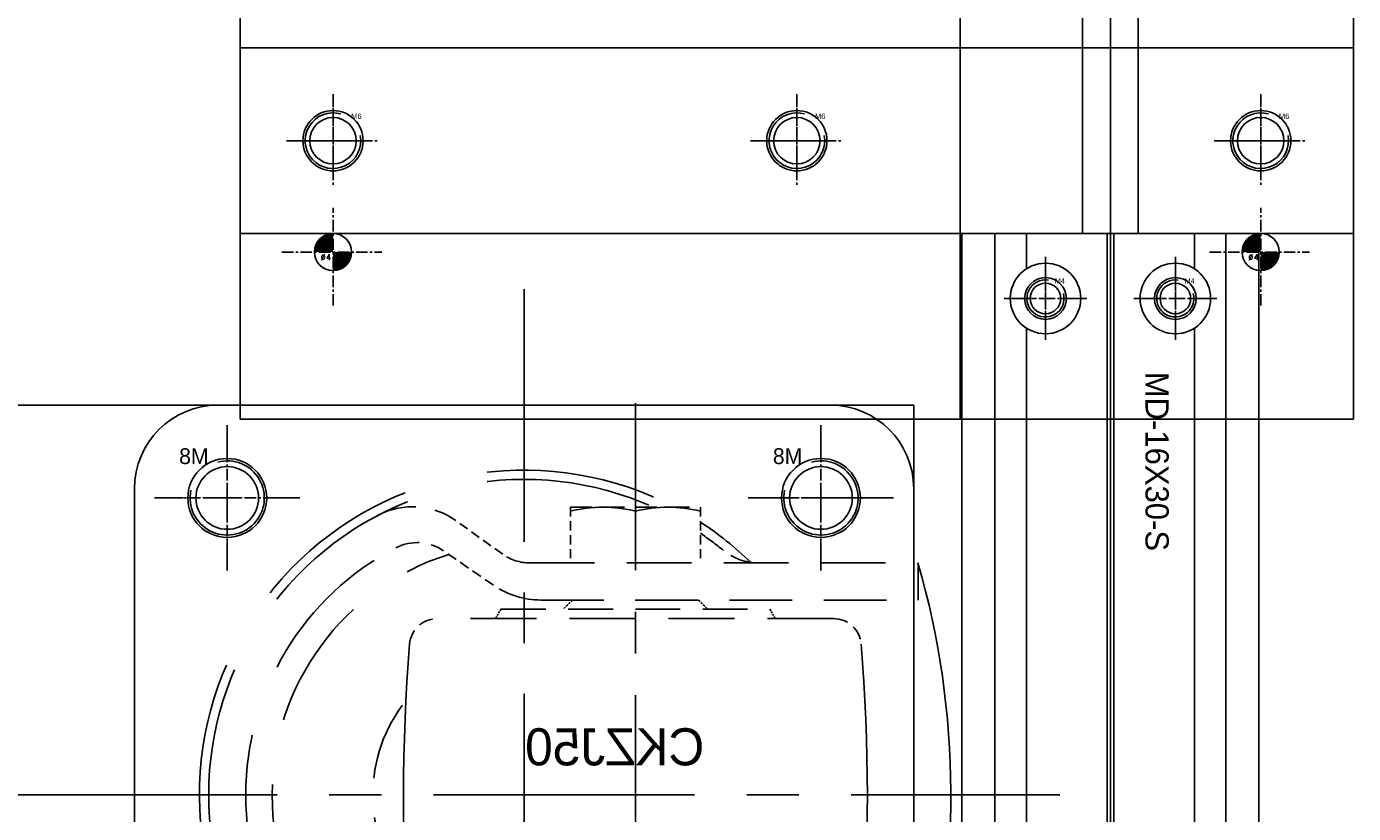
# Model space of a CAD drawing. Header units: millimetres. Extents: x -1657 to 8845, y -11980 to 3013.
# Tile 114 of 256: x 136 to 279, y 467 to 552. Entities that reach past the tile are written whole.
import ezdxf

# ---------------------------------------------------------------- set-up
doc = ezdxf.new("R2010")
doc.units = ezdxf.units.MM
doc.linetypes.add('CENTER', pattern=[2, 1.25, -0.25, 0.25, -0.25])
doc.linetypes.add('DASHED', pattern=[0.75, 0.5, -0.25])
for name, color, linetype in [('固定板', 100, 'Continuous'), ('图层167', 7, 'Continuous'), ('图层5', 111, 'Continuous'), ('图层7', 71, 'Continuous'), ('图层8', 201, 'Continuous'), ('脚轮', 253, 'Continuous'), ('错位', 252, 'Continuous')]:
    doc.layers.add(name, color=color, linetype=linetype)
doc.styles.add('SIMPLEX', font='SIMPLEX')

# ---------------------------------------------------------------- blocks, each defined once
blk = doc.blocks.new('4C')
at = {"color": 1, "linetype": 'CENTER', "ltscale": 1.3982}
for p, q in [((0, 3.5), (0, -3.5)), ((-3.5, 0), (3.5, 0))]:
    blk.add_line(p, q, dxfattribs=at)
blk.add_circle((0, 0), 1.65)
at = {"color": 2, "linetype": 'Continuous'}
blk.add_arc((0, 0), 2, 80.7475, 15.0508, dxfattribs=at)
blk.add_text('M4', height=0.558).set_placement((1.01, 1.61))
blk = doc.blocks.new('1A073')
at = {"layer": '错位'}
for p, q in [((-0.34, 16), (-0.84, 15.5)), ((-0.47, 9), (-0.47, 15.88)), ((3.66, 16), (-0.34, 16)), ((1.66, -99.32), (1.66, 17)), ((4.16, 15.5), (3.66, 16)), ((3.78, 15.88), (3.78, 9)), ((-0.84, 15.5), (4.16, 15.5)), ((-0.84, 9), (-0.84, 15.5)), ((4.16, 15.5), (4.16, 9)), ((-2.29, 9), (-2.96, 8.61)), ((-2.96, 5.39), (-2.96, 8.61)), ((5.61, 9), (-2.29, 9)), ((1.66, 5.39), (1.66, 8.61)), ((5.61, 9), (6.28, 8.61)), ((6.28, 5.39), (6.28, 8.61)), ((-2.29, 5), (-2.96, 5.39)), ((5.61, 5), (-2.29, 5)), ((4.16, 5), (-0.84, 5)), ((-0.84, 5), (-0.84, 5)), ((-0.79, 5), (-0.79, 3.5)), ((-0.47, 5), (-0.47, 5)), ((3.78, 5), (3.78, 5)), ((4.11, 5), (4.11, 3.5)), ((4.16, 5), (4.16, 5)), ((5.61, 5), (6.28, 5.39)), ((-0.84, 3.5), (-1.34, 3)), ((-1.34, 3), (-1.34, -28)), ((-1.34, 3), (0, 3)), ((4.16, 3.5), (-0.84, 3.5)), ((1.66, 3.5), (0, 3)), ((0, 0), (0, 3)), ((0, 3), (3.32, 0)), ((3.32, 3), (0, 0)), ((3.32, 3), (1.66, 3.5)), ((3.32, 0), (3.32, 3)), ((3.32, 3), (4.66, 3)), ((4.16, 3.5), (4.66, 3)), ((4.66, 3), (4.66, -28)), ((-14.34, -98), (-14.34, -28)), ((17.66, -28), (-14.34, -28)), ((-10.79, -98), (-10.79, -28)), ((-7.39, -31.8), (-7.39, -28)), ((1.31, -98), (1.31, -28)), ((2.01, -98), (2.01, -28)), ((10.71, -31.8), (10.71, -28)), ((14.11, -98), (14.11, -28)), ((17.66, -98), (17.66, -28)), ((-5.34, -33.67), (-5.34, -30.53)), ((8.66, -33.67), (8.66, -30.53)), ((-6.68, -35), (-9.81, -35)), ((-6.01, -35), (-4.68, -35)), ((-5.34, -34.33), (-5.34, -35.67)), ((-4.01, -35), (-0.88, -35)), ((7.32, -35), (4.19, -35)), ((7.99, -35), (9.32, -35)), ((8.66, -34.33), (8.66, -35.67)), ((9.99, -35), (13.12, -35)), ((-5.34, -36.33), (-5.34, -39.47)), ((8.66, -36.33), (8.66, -39.47)), ((-7.39, -98), (-7.39, -38.2)), ((10.71, -98), (10.71, -38.2)), ((17.66, -98), (-14.34, -98))]:
    blk.add_line(p, q, dxfattribs=at)
at = {"layer": '错位', "ltscale": 1.625}
blk.add_line((0, 0), (3.32, 0), dxfattribs=at)
at = {"layer": '错位'}
for centre, radius in [((-5.34, -35), 3.8), ((8.66, -35), 3.8), ((-5.34, -35), 2.25), ((8.66, -35), 2.25)]:
    blk.add_circle(centre, radius, dxfattribs=at)
for centre, start, end in [((-0.65, 1.9), 71.0158, 90), ((3.97, 1.9), 90, 108.9842), ((-0.65, 12.1), 270, 288.9842), ((3.97, 12.1), 251.0158, 270)]:
    blk.add_arc(centre, 7.1, start, end, dxfattribs=at)
blk.add_text('MD-16X30-S', height=2.5, rotation=270, dxfattribs=at).set_placement((5.44, -42.9))
blk = doc.blocks.new('6C')
at = {"color": 1, "linetype": 'CENTER'}
for p, q in [((0, 5), (0, -5)), ((-5, 0), (5, 0))]:
    blk.add_line(p, q, dxfattribs=at)
blk.add_circle((0, 0), 2.5)
at = {"color": 2, "linetype": 'Continuous'}
blk.add_arc((0, 0), 3, 73.9359, 10.9553, dxfattribs=at)
blk.add_text('M6', height=0.586).set_placement((1.96, 2.34))
blk = doc.blocks.new('8C')
at = {"color": 1, "linetype": 'CENTER'}
for p, q in [((0, 5.12), (0, -5.12)), ((-5.12, 0), (5.12, 0))]:
    blk.add_line(p, q, dxfattribs=at)
blk.add_circle((0, 0), 3.38)
at = {"color": 2, "linetype": 'Continuous'}
blk.add_arc((0, 0), 4, 75.1204, 11.9339, dxfattribs=at)
blk.add_text('M8', height=1.709).set_placement((2.01, 3.65))
blk = doc.blocks.new('4F4E2')
at = {"layer": '固定板', "ltscale": 1.625}
for p, q in [((-150, 0), (-150, -84)), ((-150, -84), (0, -84))]:
    blk.add_line(p, q, dxfattribs=at)
at = {"layer": '固定板', "ltscale": 1.625, "xscale": -1, "rotation": 180}
for p in [(-140, -74), (-76, -74)]:
    blk.add_blockref('8C', p, dxfattribs=at)
blk = doc.blocks.new('69871')
at = {"layer": '脚轮', "color": 1, "linetype": 'CENTER', "ltscale": 21.808}
blk.add_line((0, 0), (0, -109.04), dxfattribs=at)
at = {"layer": '脚轮'}
for p, q in [((33, -12.52), (-33, -12.52)), ((-42, -29.52), (-42, -21.52)), ((42, -87.52), (42, -21.52)), ((-42.46, -33.52), (-42.46, -29.52)), ((-42.46, -75.52), (-42.46, -79.52)), ((-42, -87.52), (-42, -79.52)), ((33, -96.52), (-33, -96.52))]:
    blk.add_line(p, q, dxfattribs=at)
at = {"layer": '脚轮', "color": 1, "linetype": 'CENTER', "ltscale": 17.98}
blk.add_line((-12, -102.22), (-12, -12.32), dxfattribs=at)
at = {"layer": '脚轮', "color": 1, "linetype": 'CENTER', "ltscale": 3.132}
for p, q in [((-32, -14.69), (-32, -30.35)), ((32, -14.69), (32, -30.35)), ((-24.17, -22.52), (-39.83, -22.52)), ((24.17, -22.52), (39.83, -22.52)), ((-32, -94.35), (-32, -78.69)), ((32, -94.35), (32, -78.69)), ((-24.17, -86.52), (-39.83, -86.52)), ((24.17, -86.52), (39.83, -86.52))]:
    blk.add_line(p, q, dxfattribs=at)
at = {"layer": '脚轮', "color": 4, "linetype": 'DASHED', "ltscale": 2}
for p, q in [((-19, -23.52), (-19, -29.52)), ((-5, -23.52), (-5, -29.52))]:
    blk.add_line(p, q, dxfattribs=at)
at = {"layer": '脚轮', "color": 4, "linetype": 'DASHED', "ltscale": 4.666667}
for p, q in [((-5, -23.52), (-19, -23.52)), ((-5, -90.02), (-19, -90.02))]:
    blk.add_line(p, q, dxfattribs=at)
at = {"layer": '脚轮', "color": 4, "linetype": 'DASHED', "ltscale": 1.856667}
blk.add_line((-12, -23.95), (-12, -29.52), dxfattribs=at)
at = {"layer": '脚轮', "color": 4, "linetype": 'DASHED', "ltscale": 2.070842}
for p, q in [((2.31, -28.58), (7.35, -24.96)), ((2.31, -80.46), (7.35, -84.08))]:
    blk.add_line(p, q, dxfattribs=at)
at = {"layer": '脚轮', "color": 4, "linetype": 'DASHED', "ltscale": 2.173495}
for p, q in [((3.31, -31.92), (8.67, -28.22)), ((3.31, -77.12), (8.67, -80.82))]:
    blk.add_line(p, q, dxfattribs=at)
at = {"layer": '脚轮', "color": 4, "linetype": 'DASHED', "ltscale": 13.950183}
for p, q in [((-0.61, -29.52), (-42.46, -29.52)), ((-0.61, -79.52), (-42.46, -79.52))]:
    blk.add_line(p, q, dxfattribs=at)
at = {"layer": '脚轮', "color": 4, "linetype": 'DASHED', "ltscale": 13.55029}
for p, q in [((-1.81, -33.52), (-42.46, -33.52)), ((-1.81, -75.52), (-42.46, -75.52))]:
    blk.add_line(p, q, dxfattribs=at)
at = {"layer": '脚轮', "color": 4, "linetype": 'DASHED', "ltscale": 0.471405}
for p, q in [((-18.8, -33.52), (-19.8, -34.52)), ((-5.2, -33.52), (-4.2, -34.52)), ((-18.8, -75.52), (-19.8, -74.52)), ((-5.2, -75.52), (-4.2, -74.52)), ((-16, -91.02), (-17, -90.02)), ((-8, -91.02), (-7, -90.02))]:
    blk.add_line(p, q, dxfattribs=at)
at = {"layer": '脚轮', "color": 4, "linetype": 'DASHED', "ltscale": 14.232786}
for p, q in [((-33.35, -35.52), (9.35, -35.52)), ((9.35, -73.52), (-33.35, -73.52))]:
    blk.add_line(p, q, dxfattribs=at)
at = {"layer": '脚轮', "color": 4, "linetype": 'DASHED', "ltscale": 0.3849}
for p, q in [((-26.5, -34.52), (-27.08, -35.52)), ((2.5, -34.52), (3.08, -35.52)), ((-26.5, -74.52), (-27.08, -73.52)), ((2.5, -74.52), (3.08, -73.52))]:
    blk.add_line(p, q, dxfattribs=at)
at = {"layer": '脚轮', "color": 4, "linetype": 'DASHED', "ltscale": 9.666667}
for p, q in [((2.5, -34.52), (-26.5, -34.52)), ((2.5, -74.52), (-26.5, -74.52))]:
    blk.add_line(p, q, dxfattribs=at)
at = {"layer": '脚轮', "color": 1, "linetype": 'CENTER', "ltscale": 22.504}
blk.add_line((54.76, -54.52), (-57.76, -54.52), dxfattribs=at)
at = {"layer": '脚轮', "color": 4, "linetype": 'DASHED', "ltscale": 0.833333}
for p, q in [((-21.2, -79.52), (-21.2, -82.02)), ((-2.8, -82.02), (-2.8, -79.52))]:
    blk.add_line(p, q, dxfattribs=at)
at = {"layer": '脚轮', "color": 4, "linetype": 'DASHED', "ltscale": 6.133333}
blk.add_line((-2.8, -82.02), (-21.2, -82.02), dxfattribs=at)
at = {"layer": '脚轮', "color": 4, "linetype": 'DASHED', "ltscale": 2.458262}
for p, q in [((-20.08, -89.39), (-20.08, -82.02)), ((-3.92, -82.02), (-3.92, -89.39))]:
    blk.add_line(p, q, dxfattribs=at)
at = {"layer": '脚轮', "color": 4, "linetype": 'DASHED', "ltscale": 2.456667}
blk.add_line((-12, -82.02), (-12, -89.39), dxfattribs=at)
at = {"layer": '脚轮', "color": 4, "linetype": 'DASHED', "ltscale": 0.41681}
for p, q in [((-20.08, -89.39), (-19, -90.02)), ((-3.92, -89.39), (-5, -90.02))]:
    blk.add_line(p, q, dxfattribs=at)
at = {"layer": '脚轮', "color": 4, "linetype": 'DASHED', "ltscale": 0.2255}
for p, q in [((-16.32, -90.02), (-16.32, -90.7)), ((-7.68, -90.02), (-7.68, -90.7))]:
    blk.add_line(p, q, dxfattribs=at)
at = {"layer": '脚轮', "color": 4, "linetype": 'DASHED', "ltscale": 2.666667}
blk.add_line((-16, -91.02), (-8, -91.02), dxfattribs=at)
at = {"layer": '脚轮'}
for centre in [(-32, -22.52), (32, -22.52), (-32, -86.52), (32, -86.52)]:
    blk.add_circle(centre, 4.25, dxfattribs=at)
for centre, radius, start, end in [((-33, -21.52), 9, 90, 180), ((33, -21.52), 9, 0, 90), ((44, -54.52), 90, 163.8724, 195.6442), ((-41.7, -78.52), 1, 195.6442, 220.9653), ((-33, -87.52), 9, 180, 270), ((33, -87.52), 9, 270, 0)]:
    blk.add_arc(centre, radius, start, end, dxfattribs=at)
at = {"layer": '脚轮', "color": 4, "linetype": 'DASHED', "ltscale": 36.633333}
for start, end in [(263.5742, 117.6604), (122.8783, 134.2754), (225.7246, 234.9846)]:
    blk.add_arc((0, -54.52), 35, start, end, dxfattribs=at)
at = {"layer": '脚轮', "color": 4, "linetype": 'DASHED', "ltscale": 35.586667}
for start, end in [(263.3843, 114.2496), (123.9745, 129.195), (230.805, 231.4257)]:
    blk.add_arc((0, -54.52), 34, start, end, dxfattribs=at)
at = {"layer": '脚轮', "color": 4, "linetype": 'DASHED', "ltscale": 15.133948}
for centre in [(-15.5, -37.98), (-8.5, -37.98)]:
    blk.add_arc(centre, 14.46, 75.9918, 104.0082, dxfattribs=at)
at = {"layer": '脚轮', "color": 4, "linetype": 'DASHED', "ltscale": 8.373333}
for centre, start, end in [((12.02, -31.46), 62.4712, 125.6459), ((12.02, -77.58), 234.3541, 297.5288)]:
    blk.add_arc(centre, 8, start, end, dxfattribs=at)
at = {"layer": '脚轮', "color": 4, "linetype": 'DASHED', "ltscale": 6.28}
for centre, start, end in [((-25.28, -23.52), 270, 309.195), ((-25.28, -85.52), 50.805, 90)]:
    blk.add_arc(centre, 6, start, end, dxfattribs=at)
at = {"layer": '脚轮', "color": 4, "linetype": 'DASHED', "ltscale": 5.233333}
for centre, start, end in [((-0.61, -24.52), 270, 305.6459), ((11.52, -32.33), 62.571, 124.6467), ((-0.61, -84.52), 54.3541, 90), ((11.52, -76.71), 235.3533, 297.429)]:
    blk.add_arc(centre, 5, start, end, dxfattribs=at)
at = {"layer": '脚轮', "color": 4, "linetype": 'DASHED', "ltscale": 28.430963}
blk.add_arc((0, -54.52), 27.16, 287.3956, 72.6044, dxfattribs=at)
at = {"layer": '脚轮', "color": 4, "linetype": 'DASHED', "ltscale": 31.4}
blk.add_arc((0, -54.52), 30, 297.429, 62.571, dxfattribs=at)
at = {"layer": '脚轮', "color": 4, "linetype": 'DASHED', "ltscale": 9.42}
for centre, start, end in [((-1.81, -24.52), 270, 304.6467), ((-1.81, -84.52), 55.3533, 90)]:
    blk.add_arc(centre, 9, start, end, dxfattribs=at)
at = {"layer": '脚轮', "color": 4, "linetype": 'DASHED', "ltscale": 3.14}
for centre, start, end in [((-33.35, -38.52), 90, 175.3414), ((9.35, -38.52), 4.6586, 90), ((-33.35, -70.52), 184.6586, 270), ((9.35, -70.52), 270, 355.3414)]:
    blk.add_arc(centre, 3, start, end, dxfattribs=at)
at = {"layer": '脚轮', "color": 4, "linetype": 'DASHED', "ltscale": 209.333333}
for centre, start, end in [((163, -54.52), 175.3414, 184.6586), ((-187, -54.52), 355.3414, 4.6586)]:
    blk.add_arc(centre, 200, start, end, dxfattribs=at)
at = {"layer": '脚轮', "color": 4, "linetype": 'DASHED', "ltscale": 17.058331}
blk.add_arc((0, -54.52), 16.3, 321.4261, 38.5739, dxfattribs=at)
at = {"layer": '脚轮', "color": 4, "linetype": 'DASHED', "ltscale": 13.897601}
for centre in [(-16.04, -76.74), (-7.96, -76.74)]:
    blk.add_arc(centre, 13.28, 252.2796, 287.7204, dxfattribs=at)
at = {"layer": '脚轮'}
blk.add_text('CKZJ50', height=4, dxfattribs=at).set_placement((-19.43, -51.34))
blk = doc.blocks.new('4w')
at = {"color": 1, "linetype": 'CENTER'}
for p, q in [((0, -5.77), (0, 4.77)), ((-5.52, 0), (5.27, 0))]:
    blk.add_line(p, q, dxfattribs=at)
at = {"const_width": 2}
for points in [[(0, 1, 0.414214), (-1, 0, 1)], [(0, -1, 0.414214), (1, 0, 1)]]:
    blk.add_lwpolyline(points, format="xyb", dxfattribs=at)
blk.add_circle((0, 0), 2)
at = {"style": 'SIMPLEX'}
blk.add_text('%%c4', height=0.667, dxfattribs=at).set_placement((-1.34, -0.88))

msp = doc.modelspace()

# ---------------------------------------------------------------- linework, layer by layer
at = {"layer": '图层5'}
for p, q in [((158.9098, 509.9368), (158.9098, 624.9368)), ((278.9098, 509.9368), (278.9098, 619.9368)), ((236.5098, 509.9368), (236.5098, 599.9368)), ((158.9098, 509.9368), (278.9098, 509.9368))]:
    msp.add_line(p, q, dxfattribs=at)
at = {"layer": '图层5', "color": 4, "linetype": 'DASHED', "ltscale": 40}
msp.add_line((158.9098, 549.9368), (278.9098, 549.9368), dxfattribs=at)
at = {"layer": '图层7', "color": 1, "linetype": 'CENTER', "ltscale": 4.64}
msp.add_line((252.7098, 508.3368), (252.7098, 531.5368), dxfattribs=at)
at = {"layer": '图层7', "ltscale": 3}
for p, q in [((236.7098, 529.9368), (268.7098, 529.9368)), ((236.7098, 509.9368), (236.7098, 529.9368)), ((268.7098, 509.9368), (268.7098, 529.9368)), ((236.7098, 509.9368), (268.7098, 509.9368))]:
    msp.add_line(p, q, dxfattribs=at)
at = {"layer": '图层7', "color": 1, "linetype": 'CENTER'}
for p, q in [((245.7098, 520.2368), (245.7098, 525.6368)), ((259.7098, 520.2368), (259.7098, 525.6368)), ((243.0098, 522.9368), (248.4098, 522.9368)), ((257.0098, 522.9368), (262.4098, 522.9368))]:
    msp.add_line(p, q, dxfattribs=at)
at = {"layer": '图层7', "ltscale": 3}
for centre in [(245.7098, 522.9368), (259.7098, 522.9368)]:
    msp.add_circle(centre, 2.25, dxfattribs=at)
at = {"layer": '图层8', "ltscale": 1.125}
for p, q in [((158.9098, 529.9368), (158.9098, 569.9368)), ((278.9098, 529.9368), (278.9098, 569.9368)), ((158.9098, 549.9368), (278.9098, 549.9368)), ((158.9098, 529.9368), (278.9098, 529.9368))]:
    msp.add_line(p, q, dxfattribs=at)
at = {"layer": '图层8', "color": 1, "linetype": 'CENTER'}
for p, q in [((168.9098, 536.0368), (168.9098, 543.8368)), ((218.9098, 536.0368), (218.9098, 543.8368)), ((268.9098, 536.0368), (268.9098, 543.8368)), ((165.0098, 539.9368), (172.8098, 539.9368)), ((215.0098, 539.9368), (222.8098, 539.9368)), ((265.0098, 539.9368), (272.8098, 539.9368))]:
    msp.add_line(p, q, dxfattribs=at)
at = {"layer": '图层8', "ltscale": 1.125}
for centre in [(168.9098, 539.9368), (218.9098, 539.9368), (268.9098, 539.9368)]:
    msp.add_circle(centre, 3.25, dxfattribs=at)

# ---------------------------------------------------------------- block references
at = {"layer": '固定板', "ltscale": 2.526783, "rotation": 180}
msp.add_blockref('4F4E2', (81.5098, 427.4368), dxfattribs=at)
at = {"layer": '图层167', "ltscale": 3.75}
for p in [(168.9098, 539.9368), (218.9098, 539.9368), (268.9098, 539.9368)]:
    msp.add_blockref('6C', p, dxfattribs=at)
at = {"layer": '图层167', "ltscale": 3}
for p in [(168.9098, 527.9368), (268.9098, 527.9368)]:
    msp.add_blockref('4w', p, dxfattribs=at)
at = {"layer": '图层5', "ltscale": 1.125}
for p in [(245.7098, 522.9368), (259.7098, 522.9368)]:
    msp.add_blockref('4C', p, dxfattribs=at)
at = {"layer": '脚轮', "ltscale": 1.625, "xscale": -1}
msp.add_blockref('69871', (189.5098, 523.9568), dxfattribs=at)
at = {"layer": '错位', "ltscale": 1.625}
msp.add_blockref('1A073', (251.0515, 557.9368), dxfattribs=at)

doc.saveas('drawing.dxf')
